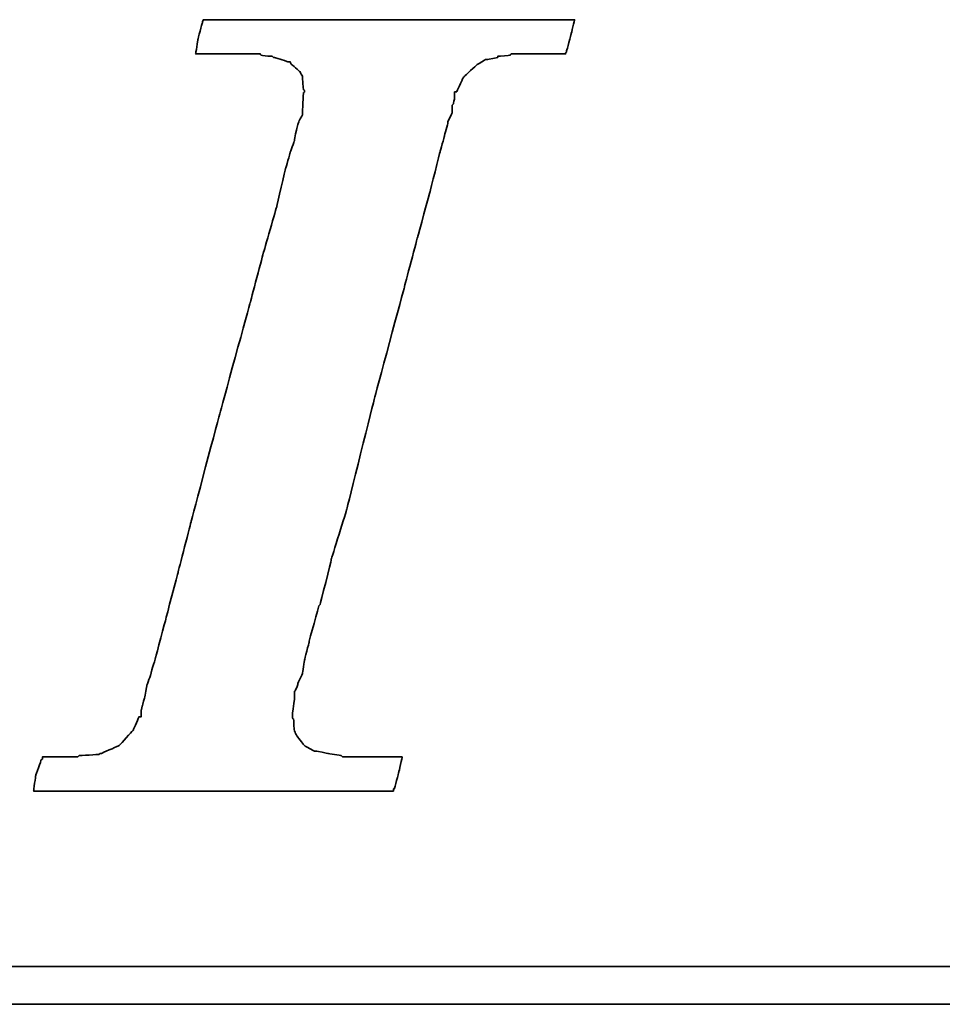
# Model space of a CAD drawing. Header units: millimetres. Extents: x 771 to 1030, y 218 to 303.
# Tile 35 of 54: x 962.99 to 966.68, y 240.22 to 244.16. Entities that reach past the tile are written whole.
import ezdxf

# ---------------------------------------------------------------- set-up
doc = ezdxf.new("R2010")
doc.units = ezdxf.units.MM
doc.header["$LTSCALE"] = 0.15
doc.layers.add('DIM', color=4, linetype='CONTINUOUS')
doc.layers.add('layer 1', color=7, linetype='CONTINUOUS')

# ---------------------------------------------------------------- blocks, each defined once
blk = doc.blocks.new('TBI MOTION logo(完整正式版)')
at = {"layer": 'layer 1', "color": 22, "lineweight": 35}
for points, knots in [([(-40.59125, -7.94375), (-40.59125, -7.94375), (-40.97375, -7.94375), (-40.97375, -7.94375), (-40.97375, -7.94375), (-40.97375, -7.94375), (-41.38125, -7.94375), (-41.38125, -7.94375), (-41.38125, -7.94375), (-41.38125, -7.94375), (-41.54875, -7.94375), (-41.54875, -7.94375), (-41.54875, -7.94375), (-41.54875, -7.94375), (-41.59875, -7.94375), (-41.59875, -7.94375), (-41.59875, -7.94375), (-41.59875, -7.94375), (-41.88375, -7.94375), (-41.88375, -7.94375), (-41.88375, -7.94375), (-41.88375, -7.94375), (-41.90875, -7.91875), (-41.90875, -7.91875), (-41.90875, -7.91875), (-41.90875, -7.91875), (-42.19875, -7.87125), (-42.19875, -7.87125), (-42.19875, -7.87125), (-42.19875, -7.87125), (-42.43875, -7.82375), (-42.43875, -7.82375), (-42.43875, -7.82375), (-42.43875, -7.82375), (-42.45875, -7.82375), (-42.45875, -7.82375), (-42.45875, -7.82375), (-42.45875, -7.82375), (-42.48625, -7.82375), (-42.48625, -7.82375), (-42.48625, -7.82375), (-42.48625, -7.82375), (-42.67625, -7.72375), (-42.67625, -7.72375), (-42.67625, -7.72375), (-42.67625, -7.72375), (-42.70125, -7.70375), (-42.70125, -7.70375), (-42.70125, -7.70375), (-42.70125, -7.70375), (-42.72375, -7.67875), (-42.72375, -7.67875), (-42.72375, -7.67875), (-42.72375, -7.67875), (-42.86875, -7.48875), (-42.86875, -7.48875), (-42.86875, -7.48875), (-42.86875, -7.48875), (-42.89375, -7.43875), (-42.89375, -7.43875), (-42.89375, -7.43875), (-42.89375, -7.43875), (-42.91875, -7.38875), (-42.91875, -7.38875), (-42.91875, -7.38875), (-42.91875, -7.38875), (-42.93875, -7.12875), (-42.93875, -7.12875), (-42.93875, -7.12875), (-42.93875, -7.12875), (-42.96375, -7.10375), (-42.96375, -7.10375), (-42.96375, -7.10375), (-42.96375, -7.10375), (-42.96375, -7.05375), (-42.96375, -7.05375), (-42.96375, -7.05375), (-42.96375, -7.05375), (-42.96375, -7.00875), (-42.96375, -7.00875), (-42.96375, -7.00875), (-42.96375, -7.00875), (-42.91875, -6.69625), (-42.91875, -6.69625), (-42.91875, -6.69625), (-42.91875, -6.69625), (-42.91875, -6.62375), (-42.91875, -6.62375), (-42.91875, -6.62375), (-42.91875, -6.62375), (-42.91875, -6.59625), (-42.91875, -6.59625), (-42.91875, -6.59625), (-42.91875, -6.59625), (-42.91875, -6.57375), (-42.91875, -6.57375), (-42.91875, -6.57375), (-42.91875, -6.57375), (-42.91875, -6.52875), (-42.91875, -6.52875), (-42.91875, -6.52875), (-42.91875, -6.52875), (-42.89375, -6.50375), (-42.89375, -6.50375), (-42.89375, -6.50375), (-42.89375, -6.50375), (-42.84375, -6.38375), (-42.84375, -6.38375), (-42.84375, -6.38375), (-42.84375, -6.38375), (-42.84375, -6.35875), (-42.84375, -6.35875), (-42.84375, -6.35875), (-42.84375, -6.35875), (-42.74625, -6.14375), (-42.74625, -6.14375), (-42.74625, -6.14375), (-42.74625, -6.14375), (-42.70125, -5.85375), (-42.70125, -5.85375), (-42.70125, -5.85375), (-42.70125, -5.85375), (-42.60375, -5.47125), (-42.60375, -5.47125), (-42.60375, -5.47125), (-42.60375, -5.47125), (-42.60375, -5.44875), (-42.60375, -5.44875), (-42.60375, -5.44875), (-42.60375, -5.44875), (-42.38875, -4.67875), (-42.38875, -4.67875), (-42.38875, -4.67875), (-42.38875, -4.67875), (-42.36375, -4.65375), (-42.36375, -4.65375), (-42.36375, -4.65375), (-42.36375, -4.65375), (-42.12375, -3.69625), (-42.12375, -3.69625), (-42.12375, -3.69625), (-42.12375, -3.69625), (-42.12375, -3.67374), (-42.12375, -3.67374), (-42.12375, -3.67374), (-42.12375, -3.67374), (-41.78875, -2.59374), (-41.78875, -2.59374), (-41.78875, -2.59374), (-41.78875, -2.59374), (-41.18875, -0.19375), (-41.18875, -0.19375), (-41.18875, -0.19375), (-41.18875, -0.19375), (-40.54375, 2.20624), (-40.54375, 2.20624), (-40.54375, 2.20624), (-40.54375, 2.20624), (-40.25375, 3.30875), (-40.25375, 3.30875), (-40.25375, 3.30875), (-40.25375, 3.30875), (-39.98875, 4.27125), (-39.98875, 4.27125), (-39.98875, 4.27125), (-39.98875, 4.27125), (-39.77375, 5.13125), (-39.77375, 5.13125), (-39.77375, 5.13125), (-39.77375, 5.13125), (-39.67875, 5.47125), (-39.67875, 5.47125), (-39.67875, 5.47125), (-39.67875, 5.47125), (-39.60375, 5.75625), (-39.60375, 5.75625), (-39.60375, 5.75625), (-39.60375, 5.75625), (-39.60375, 5.78125), (-39.60375, 5.78125), (-39.60375, 5.78125), (-39.60375, 5.78125), (-39.50875, 5.97125), (-39.50875, 5.97125), (-39.50875, 5.97125), (-39.50875, 5.97125), (-39.50875, 6.13875), (-39.50875, 6.13875), (-39.50875, 6.13875), (-39.50875, 6.13875), (-39.48625, 6.16625), (-39.48625, 6.16625), (-39.48625, 6.16625), (-39.48625, 6.16625), (-39.46125, 6.28625), (-39.46125, 6.28625), (-39.46125, 6.28625), (-39.46125, 6.28625), (-39.46125, 6.42625), (-39.46125, 6.42625), (-39.46125, 6.42625), (-39.46125, 6.42625), (-39.41375, 6.42625), (-39.41375, 6.42625), (-39.41375, 6.42625), (-39.41375, 6.42625), (-39.29375, 6.69125), (-39.29375, 6.69125), (-39.29375, 6.69125), (-39.29375, 6.69125), (-39.26875, 6.74125), (-39.26875, 6.74125), (-39.26875, 6.74125), (-39.26875, 6.74125), (-39.24375, 6.76625), (-39.24375, 6.76625), (-39.24375, 6.76625), (-39.24375, 6.76625), (-38.98375, 7.00624), (-38.98375, 7.00624), (-38.98375, 7.00624), (-38.98375, 7.00624), (-38.95625, 7.02624), (-38.95625, 7.02624), (-38.95625, 7.02624), (-38.95625, 7.02624), (-38.78875, 7.12624), (-38.78875, 7.12624), (-38.78875, 7.12624), (-38.78875, 7.12624), (-38.76375, 7.12624), (-38.76375, 7.12624), (-38.76375, 7.12624), (-38.76375, 7.12624), (-38.74375, 7.12624), (-38.74375, 7.12624), (-38.74375, 7.12624), (-38.74375, 7.12624), (-38.52875, 7.17125), (-38.52875, 7.17125), (-38.52875, 7.17125), (-38.52875, 7.17125), (-38.52875, 7.19624), (-38.52875, 7.19624), (-38.52875, 7.19624), (-38.52875, 7.19624), (-38.50375, 7.19624), (-38.50375, 7.19624), (-38.50375, 7.19624), (-38.50375, 7.19624), (-38.26125, 7.21875), (-38.26125, 7.21875), (-38.26125, 7.21875), (-38.26125, 7.21875), (-38.23875, 7.24624), (-38.23875, 7.24624), (-38.23875, 7.24624), (-38.23875, 7.24624), (-38.21625, 7.24624), (-38.21625, 7.24624), (-38.21625, 7.24624), (-38.21625, 7.24624), (-38.18875, 7.24624), (-38.18875, 7.24624), (-38.18875, 7.24624), (-38.18875, 7.24624), (-37.90375, 7.24624), (-37.90375, 7.24624), (-37.90375, 7.24624), (-37.90375, 7.24624), (-37.85375, 7.24624), (-37.85375, 7.24624), (-37.85375, 7.24624), (-37.85375, 7.24624), (-37.75875, 7.24624), (-37.75875, 7.24624), (-37.75875, 7.24624), (-37.75875, 7.24624), (-37.42375, 7.24624), (-37.42375, 7.24624), (-37.42375, 7.24624), (-37.42375, 7.24624), (-37.08875, 7.24624), (-37.08875, 7.24624), (-37.08875, 7.24624), (-37.08875, 7.24624), (-37.06375, 7.24624), (-37.06375, 7.24624), (-37.06375, 7.24624), (-37.06375, 7.24624), (-37.06375, 7.26624), (-37.06375, 7.26624), (-37.06375, 7.26624), (-37.06375, 7.26624), (-37.03875, 7.29125), (-37.03875, 7.29125), (-37.03875, 7.29125), (-37.03875, 7.29125), (-37.03875, 7.31625), (-37.03875, 7.31625), (-37.03875, 7.31625), (-37.03875, 7.31625), (-36.94125, 7.67625), (-36.94125, 7.67625), (-36.94125, 7.67625), (-36.94125, 7.67625), (-36.86875, 7.98625), (-36.86875, 7.98625), (-36.86875, 7.98625), (-36.86875, 7.98625), (-36.98875, 7.98625), (-36.98875, 7.98625), (-36.98875, 7.98625), (-36.98875, 7.98625), (-37.42375, 7.98625), (-37.42375, 7.98625), (-37.42375, 7.98625), (-37.42375, 7.98625), (-37.94875, 7.98625), (-37.94875, 7.98625), (-37.94875, 7.98625), (-37.94875, 7.98625), (-38.57375, 7.98625), (-38.57375, 7.98625), (-38.57375, 7.98625), (-38.57375, 7.98625), (-39.29375, 7.98625), (-39.29375, 7.98625), (-39.29375, 7.98625), (-39.29375, 7.98625), (-40.82875, 7.98625), (-40.82875, 7.98625), (-40.82875, 7.98625), (-40.82875, 7.98625), (-42.36375, 7.98625), (-42.36375, 7.98625), (-42.36375, 7.98625), (-42.36375, 7.98625), (-43.08375, 7.98625), (-43.08375, 7.98625), (-43.08375, 7.98625), (-43.08375, 7.98625), (-43.70875, 7.98625), (-43.70875, 7.98625), (-43.70875, 7.98625), (-43.70875, 7.98625), (-44.23375, 7.98625), (-44.23375, 7.98625), (-44.23375, 7.98625), (-44.23375, 7.98625), (-44.66875, 7.98625), (-44.66875, 7.98625), (-44.66875, 7.98625), (-44.66875, 7.98625), (-44.88375, 7.98625), (-44.88375, 7.98625), (-44.88375, 7.98625), (-44.88375, 7.98625), (-44.90875, 7.94125), (-44.90875, 7.94125), (-44.90875, 7.94125), (-44.90875, 7.94125), (-44.90875, 7.91625), (-44.90875, 7.91625), (-44.90875, 7.91625), (-44.90875, 7.91625), (-45.00375, 7.55625), (-45.00375, 7.55625), (-45.00375, 7.55625), (-45.00375, 7.55625), (-45.05375, 7.24624), (-45.05375, 7.24624), (-45.05375, 7.24624), (-45.05375, 7.24624), (-44.61875, 7.24624), (-44.61875, 7.24624), (-44.61875, 7.24624), (-44.61875, 7.24624), (-44.11375, 7.24624), (-44.11375, 7.24624), (-44.11375, 7.24624), (-44.11375, 7.24624), (-43.99375, 7.24624), (-43.99375, 7.24624), (-43.99375, 7.24624), (-43.99375, 7.24624), (-43.94625, 7.24624), (-43.94625, 7.24624), (-43.94625, 7.24624), (-43.94625, 7.24624), (-43.92374, 7.24624), (-43.92374, 7.24624), (-43.92374, 7.24624), (-43.92374, 7.24624), (-43.65875, 7.24624), (-43.65875, 7.24624), (-43.65875, 7.24624), (-43.65875, 7.24624), (-43.63875, 7.21875), (-43.63875, 7.21875), (-43.63875, 7.21875), (-43.63875, 7.21875), (-43.46875, 7.19624), (-43.46875, 7.19624), (-43.46875, 7.19624), (-43.46875, 7.19624), (-43.39875, 7.19624), (-43.39875, 7.19624), (-43.39875, 7.19624), (-43.39875, 7.19624), (-43.37125, 7.17125), (-43.37125, 7.17125), (-43.37125, 7.17125), (-43.37125, 7.17125), (-43.34875, 7.17125), (-43.34875, 7.17125), (-43.34875, 7.17125), (-43.34875, 7.17125), (-43.20375, 7.12624), (-43.20375, 7.12624), (-43.20375, 7.12624), (-43.20375, 7.12624), (-43.05875, 7.07624), (-43.05875, 7.07624), (-43.05875, 7.07624), (-43.05875, 7.07624), (-43.01375, 7.07624), (-43.01375, 7.07624), (-43.01375, 7.07624), (-43.01375, 7.07624), (-42.98875, 7.02624), (-42.98875, 7.02624), (-42.98875, 7.02624), (-42.98875, 7.02624), (-42.79875, 6.86125), (-42.79875, 6.86125), (-42.79875, 6.86125), (-42.79875, 6.86125), (-42.77375, 6.81125), (-42.77375, 6.81125), (-42.77375, 6.81125), (-42.77375, 6.81125), (-42.74625, 6.76625), (-42.74625, 6.76625), (-42.74625, 6.76625), (-42.74625, 6.76625), (-42.72375, 6.47625), (-42.72375, 6.47625), (-42.72375, 6.47625), (-42.72375, 6.47625), (-42.70125, 6.45124), (-42.70125, 6.45124), (-42.70125, 6.45124), (-42.70125, 6.45124), (-42.70125, 6.42625), (-42.70125, 6.42625), (-42.70125, 6.42625), (-42.70125, 6.42625), (-42.72375, 6.40625), (-42.72375, 6.40625), (-42.72375, 6.40625), (-42.72375, 6.40625), (-42.74625, 5.97125), (-42.74625, 5.97125), (-42.74625, 5.97125), (-42.74625, 5.97125), (-42.74625, 5.94625), (-42.74625, 5.94625), (-42.74625, 5.94625), (-42.74625, 5.94625), (-42.74625, 5.92625), (-42.74625, 5.92625), (-42.74625, 5.92625), (-42.74625, 5.92625), (-42.77375, 5.87625), (-42.77375, 5.87625), (-42.77375, 5.87625), (-42.77375, 5.87625), (-42.81875, 5.80625), (-42.81875, 5.80625), (-42.81875, 5.80625), (-42.81875, 5.80625), (-42.86875, 5.63625), (-42.86875, 5.63625), (-42.86875, 5.63625), (-42.86875, 5.63625), (-42.91875, 5.39625), (-42.91875, 5.39625), (-42.91875, 5.39625), (-42.91875, 5.39625), (-42.91875, 5.37124), (-42.91875, 5.37124), (-42.91875, 5.37124), (-42.91875, 5.37124), (-43.01375, 5.10874), (-43.01375, 5.10874), (-43.01375, 5.10874), (-43.01375, 5.10874), (-43.10875, 4.77124), (-43.10875, 4.77124), (-43.10875, 4.77124), (-43.10875, 4.77124), (-43.29875, 3.95625), (-43.29875, 3.95625), (-43.29875, 3.95625), (-43.29875, 3.95625), (-43.58875, 2.95125), (-43.58875, 2.95125), (-43.58875, 2.95125), (-43.58875, 2.95125), (-43.87375, 1.87125), (-43.87375, 1.87125), (-43.87375, 1.87125), (-43.87375, 1.87125), (-44.52625, -0.50374), (-44.52625, -0.50374), (-44.52625, -0.50374), (-44.52625, -0.50374), (-45.14875, -2.85375), (-45.14875, -2.85375), (-45.14875, -2.85375), (-45.14875, -2.85375), (-45.43375, -3.95875), (-45.43375, -3.95875), (-45.43375, -3.95875), (-45.43375, -3.95875), (-45.69875, -4.96875), (-45.69875, -4.96875), (-45.69875, -4.96875), (-45.69875, -4.96875), (-45.91375, -5.78375), (-45.91375, -5.78375), (-45.91375, -5.78375), (-45.91375, -5.78375), (-46.01375, -6.11875), (-46.01375, -6.11875), (-46.01375, -6.11875), (-46.01375, -6.11875), (-46.01375, -6.14375), (-46.01375, -6.14375), (-46.01375, -6.14375), (-46.01375, -6.14375), (-46.10875, -6.40875), (-46.10875, -6.40875), (-46.10875, -6.40875), (-46.10875, -6.40875), (-46.15375, -6.64875), (-46.15375, -6.64875), (-46.15375, -6.64875), (-46.15375, -6.64875), (-46.20375, -6.83875), (-46.20375, -6.83875), (-46.20375, -6.83875), (-46.20375, -6.83875), (-46.22875, -6.93375), (-46.22875, -6.93375), (-46.22875, -6.93375), (-46.22875, -6.93375), (-46.22875, -7.07875), (-46.22875, -7.07875), (-46.22875, -7.07875), (-46.22875, -7.07875), (-46.27375, -7.07875), (-46.27375, -7.07875), (-46.27375, -7.07875), (-46.27375, -7.07875), (-46.39375, -7.34375), (-46.39375, -7.34375), (-46.39375, -7.34375), (-46.39375, -7.34375), (-46.39375, -7.36875), (-46.39375, -7.36875), (-46.39375, -7.36875), (-46.39375, -7.36875), (-46.42125, -7.38875), (-46.42125, -7.38875), (-46.42125, -7.38875), (-46.42125, -7.38875), (-46.68375, -7.67875), (-46.68375, -7.67875), (-46.68375, -7.67875), (-46.68375, -7.67875), (-46.70875, -7.70375), (-46.70875, -7.70375), (-46.70875, -7.70375), (-46.70875, -7.70375), (-46.75375, -7.72375), (-46.75375, -7.72375), (-46.75375, -7.72375), (-46.75375, -7.72375), (-47.08875, -7.87125), (-47.08875, -7.87125), (-47.08875, -7.87125), (-47.08875, -7.87125), (-47.11625, -7.87125), (-47.11625, -7.87125), (-47.11625, -7.87125), (-47.11625, -7.87125), (-47.13875, -7.89375), (-47.13875, -7.89375), (-47.13875, -7.89375), (-47.13875, -7.89375), (-47.56875, -7.91875), (-47.56875, -7.91875), (-47.56875, -7.91875), (-47.56875, -7.91875), (-47.59625, -7.94375), (-47.59625, -7.94375), (-47.59625, -7.94375), (-47.59625, -7.94375), (-47.64375, -7.94375), (-47.64375, -7.94375), (-47.64375, -7.94375), (-47.64375, -7.94375), (-47.73625, -7.94375), (-47.73625, -7.94375), (-47.73625, -7.94375), (-47.73625, -7.94375), (-48.07375, -7.94375), (-48.07375, -7.94375), (-48.07375, -7.94375), (-48.07375, -7.94375), (-48.36125, -7.94375), (-48.36125, -7.94375), (-48.36125, -7.94375), (-48.36125, -7.94375), (-48.36125, -7.96625), (-48.36125, -7.96625), (-48.36125, -7.96625), (-48.36125, -7.96625), (-48.36125, -7.99125), (-48.36125, -7.99125), (-48.36125, -7.99125), (-48.36125, -7.99125), (-48.38875, -8.01375), (-48.38875, -8.01375), (-48.38875, -8.01375), (-48.38875, -8.01375), (-48.50875, -8.34875), (-48.50875, -8.34875), (-48.50875, -8.34875), (-48.50875, -8.34875), (-48.55375, -8.68625), (-48.55375, -8.68625), (-48.55375, -8.68625), (-48.55375, -8.68625), (-48.45875, -8.68625), (-48.45875, -8.68625), (-48.45875, -8.68625), (-48.45875, -8.68625), (-48.07375, -8.68625), (-48.07375, -8.68625), (-48.07375, -8.68625), (-48.07375, -8.68625), (-47.52375, -8.68625), (-47.52375, -8.68625), (-47.52375, -8.68625), (-47.52375, -8.68625), (-46.92375, -8.68625), (-46.92375, -8.68625), (-46.92375, -8.68625), (-46.92375, -8.68625), (-46.25375, -8.68625), (-46.25375, -8.68625), (-46.25375, -8.68625), (-46.25375, -8.68625), (-46.20375, -8.68625), (-46.20375, -8.68625), (-46.20375, -8.68625), (-46.20375, -8.68625), (-44.71375, -8.68625), (-44.71375, -8.68625), (-44.71375, -8.68625), (-44.71375, -8.68625), (-43.22875, -8.68625), (-43.22875, -8.68625), (-43.22875, -8.68625), (-43.22875, -8.68625), (-42.55875, -8.68625), (-42.55875, -8.68625), (-42.55875, -8.68625), (-42.55875, -8.68625), (-42.50875, -8.68625), (-42.50875, -8.68625), (-42.50875, -8.68625), (-42.50875, -8.68625), (-41.93375, -8.68625), (-41.93375, -8.68625), (-41.93375, -8.68625), (-41.93375, -8.68625), (-41.38125, -8.68625), (-41.38125, -8.68625), (-41.38125, -8.68625), (-41.38125, -8.68625), (-40.97375, -8.68625), (-40.97375, -8.68625), (-40.97375, -8.68625), (-40.97375, -8.68625), (-40.78125, -8.68625), (-40.78125, -8.68625), (-40.78125, -8.68625), (-40.78125, -8.68625), (-40.78125, -8.63875), (-40.78125, -8.63875), (-40.78125, -8.63875), (-40.78125, -8.63875), (-40.75875, -8.63875), (-40.75875, -8.63875), (-40.75875, -8.63875), (-40.75875, -8.63875), (-40.66375, -8.27875), (-40.66375, -8.27875), (-40.66375, -8.27875), (-40.66375, -8.27875), (-40.59125, -7.94375), (-40.59125, -7.94375)], [0, 0, 0, 0, 0.00558659, 0.00558659, 0.00558659, 0.0055866, 0.01117318, 0.01117318, 0.01117318, 0.01117319, 0.01675978, 0.01675978, 0.01675978, 0.01675979, 0.02234637, 0.02234637, 0.02234637, 0.02234638, 0.02793296, 0.02793296, 0.02793296, 0.02793297, 0.03351955, 0.03351955, 0.03351955, 0.03351956, 0.03910615, 0.03910615, 0.03910615, 0.03910616, 0.04469274, 0.04469274, 0.04469274, 0.04469275, 0.05027933, 0.05027933, 0.05027933, 0.05027934, 0.05586592, 0.05586592, 0.05586592, 0.05586593, 0.06145251, 0.06145251, 0.06145251, 0.06145252, 0.06703911, 0.06703911, 0.06703911, 0.06703912, 0.0726257, 0.0726257, 0.0726257, 0.07262571, 0.07821229, 0.07821229, 0.07821229, 0.0782123, 0.08379888, 0.08379888, 0.08379888, 0.08379889, 0.08938547, 0.08938547, 0.08938547, 0.08938548, 0.09497207, 0.09497207, 0.09497207, 0.09497208, 0.10055866, 0.10055866, 0.10055866, 0.10055867, 0.10614525, 0.10614525, 0.10614525, 0.10614526, 0.11173184, 0.11173184, 0.11173184, 0.11173185, 0.11731844, 0.11731844, 0.11731844, 0.11731845, 0.12290503, 0.12290503, 0.12290503, 0.12290504, 0.12849162, 0.12849162, 0.12849162, 0.12849163, 0.13407821, 0.13407821, 0.13407821, 0.13407822, 0.1396648, 0.1396648, 0.1396648, 0.13966481, 0.1452514, 0.1452514, 0.1452514, 0.14525141, 0.15083799, 0.15083799, 0.15083799, 0.150838, 0.15642458, 0.15642458, 0.15642458, 0.15642459, 0.16201117, 0.16201117, 0.16201117, 0.16201118, 0.16759777, 0.16759777, 0.16759777, 0.16759778, 0.17318436, 0.17318436, 0.17318436, 0.17318437, 0.17877095, 0.17877095, 0.17877095, 0.17877096, 0.18435754, 0.18435754, 0.18435754, 0.18435755, 0.18994413, 0.18994413, 0.18994413, 0.18994414, 0.19553073, 0.19553073, 0.19553073, 0.19553074, 0.20111732, 0.20111732, 0.20111732, 0.20111733, 0.20670391, 0.20670391, 0.20670391, 0.20670392, 0.2122905, 0.2122905, 0.2122905, 0.21229051, 0.21787709, 0.21787709, 0.21787709, 0.2178771, 0.22346369, 0.22346369, 0.22346369, 0.2234637, 0.22905028, 0.22905028, 0.22905028, 0.22905029, 0.23463687, 0.23463687, 0.23463687, 0.23463688, 0.24022346, 0.24022346, 0.24022346, 0.24022347, 0.24581006, 0.24581006, 0.24581006, 0.24581007, 0.25139665, 0.25139665, 0.25139665, 0.25139666, 0.25698324, 0.25698324, 0.25698324, 0.25698325, 0.26256983, 0.26256983, 0.26256983, 0.26256984, 0.26815642, 0.26815642, 0.26815642, 0.26815643, 0.27374302, 0.27374302, 0.27374302, 0.27374303, 0.27932961, 0.27932961, 0.27932961, 0.27932962, 0.2849162, 0.2849162, 0.2849162, 0.28491621, 0.29050279, 0.29050279, 0.29050279, 0.2905028, 0.29608939, 0.29608939, 0.29608939, 0.2960894, 0.30167598, 0.30167598, 0.30167598, 0.30167599, 0.30726257, 0.30726257, 0.30726257, 0.30726258, 0.31284916, 0.31284916, 0.31284916, 0.31284917, 0.31843575, 0.31843575, 0.31843575, 0.31843576, 0.32402235, 0.32402235, 0.32402235, 0.32402236, 0.32960894, 0.32960894, 0.32960894, 0.32960895, 0.33519553, 0.33519553, 0.33519553, 0.33519554, 0.34078212, 0.34078212, 0.34078212, 0.34078213, 0.34636872, 0.34636872, 0.34636872, 0.34636873, 0.35195531, 0.35195531, 0.35195531, 0.35195532, 0.3575419, 0.3575419, 0.3575419, 0.35754191, 0.36312849, 0.36312849, 0.36312849, 0.3631285, 0.36871508, 0.36871508, 0.36871508, 0.36871509, 0.37430168, 0.37430168, 0.37430168, 0.37430169, 0.37988827, 0.37988827, 0.37988827, 0.37988828, 0.38547486, 0.38547486, 0.38547486, 0.38547487, 0.39106145, 0.39106145, 0.39106145, 0.39106146, 0.39664804, 0.39664804, 0.39664804, 0.39664805, 0.40223464, 0.40223464, 0.40223464, 0.40223465, 0.40782123, 0.40782123, 0.40782123, 0.40782124, 0.41340782, 0.41340782, 0.41340782, 0.41340783, 0.41899441, 0.41899441, 0.41899441, 0.41899442, 0.42458101, 0.42458101, 0.42458101, 0.42458102, 0.4301676, 0.4301676, 0.4301676, 0.43016761, 0.43575419, 0.43575419, 0.43575419, 0.4357542, 0.44134078, 0.44134078, 0.44134078, 0.44134079, 0.44692737, 0.44692737, 0.44692737, 0.44692738, 0.45251397, 0.45251397, 0.45251397, 0.45251398, 0.45810056, 0.45810056, 0.45810056, 0.45810057, 0.46368715, 0.46368715, 0.46368715, 0.46368716, 0.46927374, 0.46927374, 0.46927374, 0.46927375, 0.47486034, 0.47486034, 0.47486034, 0.47486035, 0.48044693, 0.48044693, 0.48044693, 0.48044694, 0.48603352, 0.48603352, 0.48603352, 0.48603353, 0.49162011, 0.49162011, 0.49162011, 0.49162012, 0.4972067, 0.4972067, 0.4972067, 0.49720671, 0.5027933, 0.5027933, 0.5027933, 0.50279331, 0.50837989, 0.50837989, 0.50837989, 0.5083799, 0.51396648, 0.51396648, 0.51396648, 0.51396649, 0.51955307, 0.51955307, 0.51955307, 0.51955308, 0.52513966, 0.52513966, 0.52513966, 0.52513967, 0.53072626, 0.53072626, 0.53072626, 0.53072627, 0.53631285, 0.53631285, 0.53631285, 0.53631286, 0.54189944, 0.54189944, 0.54189944, 0.54189945, 0.54748603, 0.54748603, 0.54748603, 0.54748604, 0.55307263, 0.55307263, 0.55307263, 0.55307264, 0.55865922, 0.55865922, 0.55865922, 0.55865923, 0.56424581, 0.56424581, 0.56424581, 0.56424582, 0.5698324, 0.5698324, 0.5698324, 0.56983241, 0.57541899, 0.57541899, 0.57541899, 0.575419, 0.58100559, 0.58100559, 0.58100559, 0.5810056, 0.58659218, 0.58659218, 0.58659218, 0.58659219, 0.59217877, 0.59217877, 0.59217877, 0.59217878, 0.59776536, 0.59776536, 0.59776536, 0.59776537, 0.60335196, 0.60335196, 0.60335196, 0.60335197, 0.60893855, 0.60893855, 0.60893855, 0.60893856, 0.61452514, 0.61452514, 0.61452514, 0.61452515, 0.62011173, 0.62011173, 0.62011173, 0.62011174, 0.62569832, 0.62569832, 0.62569832, 0.62569833, 0.63128492, 0.63128492, 0.63128492, 0.63128493, 0.63687151, 0.63687151, 0.63687151, 0.63687152, 0.6424581, 0.6424581, 0.6424581, 0.64245811, 0.64804469, 0.64804469, 0.64804469, 0.6480447, 0.65363128, 0.65363128, 0.65363128, 0.65363129, 0.65921788, 0.65921788, 0.65921788, 0.65921789, 0.66480447, 0.66480447, 0.66480447, 0.66480448, 0.67039106, 0.67039106, 0.67039106, 0.67039107, 0.67597765, 0.67597765, 0.67597765, 0.67597766, 0.68156425, 0.68156425, 0.68156425, 0.68156426, 0.68715084, 0.68715084, 0.68715084, 0.68715085, 0.69273743, 0.69273743, 0.69273743, 0.69273744, 0.69832402, 0.69832402, 0.69832402, 0.69832403, 0.70391061, 0.70391061, 0.70391061, 0.70391062, 0.70949721, 0.70949721, 0.70949721, 0.70949722, 0.7150838, 0.7150838, 0.7150838, 0.71508381, 0.72067039, 0.72067039, 0.72067039, 0.7206704, 0.72625698, 0.72625698, 0.72625698, 0.72625699, 0.73184358, 0.73184358, 0.73184358, 0.73184359, 0.73743017, 0.73743017, 0.73743017, 0.73743018, 0.74301676, 0.74301676, 0.74301676, 0.74301677, 0.74860335, 0.74860335, 0.74860335, 0.74860336, 0.75418994, 0.75418994, 0.75418994, 0.75418995, 0.75977654, 0.75977654, 0.75977654, 0.75977655, 0.76536313, 0.76536313, 0.76536313, 0.76536314, 0.77094972, 0.77094972, 0.77094972, 0.77094973, 0.77653631, 0.77653631, 0.77653631, 0.77653632, 0.78212291, 0.78212291, 0.78212291, 0.78212292, 0.7877095, 0.7877095, 0.7877095, 0.78770951, 0.79329609, 0.79329609, 0.79329609, 0.7932961, 0.79888268, 0.79888268, 0.79888268, 0.79888269, 0.80446927, 0.80446927, 0.80446927, 0.80446928, 0.81005587, 0.81005587, 0.81005587, 0.81005588, 0.81564246, 0.81564246, 0.81564246, 0.81564247, 0.82122905, 0.82122905, 0.82122905, 0.82122906, 0.82681564, 0.82681564, 0.82681564, 0.82681565, 0.83240223, 0.83240223, 0.83240223, 0.83240224, 0.83798883, 0.83798883, 0.83798883, 0.83798884, 0.84357542, 0.84357542, 0.84357542, 0.84357543, 0.84916201, 0.84916201, 0.84916201, 0.84916202, 0.8547486, 0.8547486, 0.8547486, 0.85474861, 0.8603352, 0.8603352, 0.8603352, 0.86033521, 0.86592179, 0.86592179, 0.86592179, 0.8659218, 0.87150838, 0.87150838, 0.87150838, 0.87150839, 0.87709497, 0.87709497, 0.87709497, 0.87709498, 0.88268156, 0.88268156, 0.88268156, 0.88268157, 0.88826816, 0.88826816, 0.88826816, 0.88826817, 0.89385475, 0.89385475, 0.89385475, 0.89385476, 0.89944134, 0.89944134, 0.89944134, 0.89944135, 0.90502793, 0.90502793, 0.90502793, 0.90502794, 0.91061453, 0.91061453, 0.91061453, 0.91061454, 0.91620112, 0.91620112, 0.91620112, 0.91620113, 0.92178771, 0.92178771, 0.92178771, 0.92178772, 0.9273743, 0.9273743, 0.9273743, 0.92737431, 0.93296089, 0.93296089, 0.93296089, 0.9329609, 0.93854749, 0.93854749, 0.93854749, 0.9385475, 0.94413408, 0.94413408, 0.94413408, 0.94413409, 0.94972067, 0.94972067, 0.94972067, 0.94972068, 0.95530726, 0.95530726, 0.95530726, 0.95530727, 0.96089385, 0.96089385, 0.96089385, 0.96089386, 0.96648045, 0.96648045, 0.96648045, 0.96648046, 0.97206704, 0.97206704, 0.97206704, 0.97206705, 0.97765363, 0.97765363, 0.97765363, 0.97765364, 0.98324022, 0.98324022, 0.98324022, 0.98324023, 0.98882682, 0.98882682, 0.98882682, 0.98882683, 0.99441341, 0.99441341, 0.99441341, 0.99441342, 1, 1, 1, 1]), ([(75.90875, -9.47875), (75.90875, -9.47875), (75.90875, -12.28625), (75.90875, -12.28625), (75.90875, -12.28625), (75.90875, -12.28625), (75.90875, -12.47875), (75.90875, -12.47875), (75.90875, -12.47875), (75.90875, -12.47875), (75.71625, -12.47875), (75.71625, -12.47875), (75.71625, -12.47875), (75.71625, -12.47875), (-88.32875, -12.47875), (-88.32875, -12.47875), (-88.32875, -12.47875), (-88.32875, -12.47875), (-88.32875, -13.29375), (-88.32875, -13.29375), (-88.32875, -13.29375), (-88.32875, -13.29375), (82.89125, -13.29375), (82.89125, -13.29375), (82.89125, -13.29375), (82.89125, -13.29375), (75.90875, -9.47875), (75.90875, -9.47875)], [0, 0, 0, 0, 0.14285714, 0.14285714, 0.14285714, 0.14285715, 0.28571429, 0.28571429, 0.28571429, 0.2857143, 0.42857143, 0.42857143, 0.42857143, 0.42857144, 0.57142857, 0.57142857, 0.57142857, 0.57142858, 0.71428571, 0.71428571, 0.71428571, 0.71428572, 0.85714286, 0.85714286, 0.85714286, 0.85714287, 1, 1, 1, 1])]:
    blk.add_open_spline(points, degree=3, knots=knots, dxfattribs=at)

msp = doc.modelspace()

# ---------------------------------------------------------------- block references
at = {"layer": 'DIM', "color": 0, "xscale": 0.1852549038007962, "yscale": 0.1852549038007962, "zscale": 0.1852549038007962}
msp.add_blockref('TBI MOTION logo(完整正式版)', (972.0368, 242.6807), dxfattribs=at)

doc.saveas('drawing.dxf')
